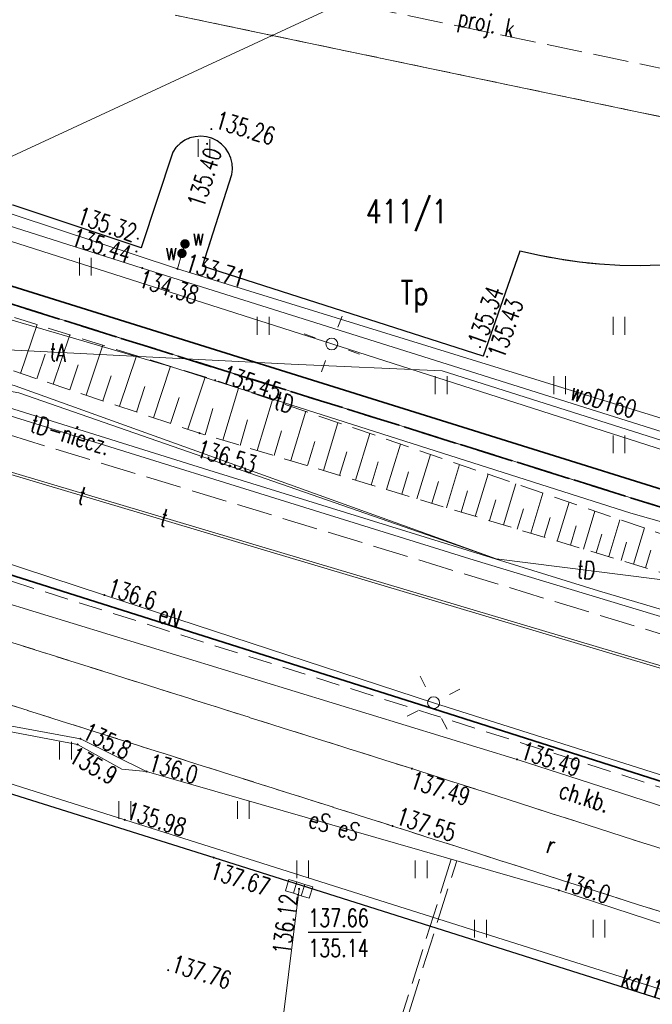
# Model space of a CAD drawing. Header units: metres. Extents: x 8438000 to 8438800, y 5890500 to 5891000.
# Tile 8 of 40: x 8438458 to 8438485, y 5890678 to 5890720. Entities that reach past the tile are written whole.
import ezdxf
from ezdxf.enums import TextEntityAlignment as Align

# ---------------------------------------------------------------- set-up
doc = ezdxf.new("R2010")
doc.units = ezdxf.units.M
doc.header["$MEASUREMENT"] = 0
for name, pattern in [('0.5_0.5', [1, 0.5, -0.5]), ('1.0_0.5', [1.5, 1, -0.5]), ('1.5_0.5', [2, 1.5, -0.5]), ('1.5_1.0', [2.5, 1.5, -1]), ('219-500', [0])]:
    doc.linetypes.add(name, pattern=pattern)
doc.layers.get('0').update_dxf_attribs({"color": 2, "linetype": 'CONTINUOUS', "lineweight": 5})
for name, color, linetype in [('000 Inne (niezydentyfikowane)', 7, 'CONTINUOUS'), ('203-punkt graniczny', 7, 'CONTINUOUS'), ('210-oznaczenie konturu użytku gruntowego', 7, 'CONTINUOUS'), ('211-numer działki ewidencyjnej', 7, 'CONTINUOUS'), ('216-obręb ewidencyjny', 7, 'CONTINUOUS'), ('218-kontur użytku gruntowego', 7, 'CONTINUOUS'), ('219-działka ewidencyjna', 7, 'CONTINUOUS'), ('chodnik', 7, 'CONTINUOUS'), ('chodnik-Atr17', 7, 'CONTINUOUS'), ('droga dla rowerów', 7, 'CONTINUOUS'), ('droga dla rowerów-Atr17', 7, 'CONTINUOUS'), ('jezdnia', 7, 'CONTINUOUS'), ('kratka ściekowa', 7, 'CONTINUOUS'), ('krawężnik', 7, 'CONTINUOUS'), ('latarnia', 7, 'CONTINUOUS'), ('obszar utwardzony', 7, 'CONTINUOUS'), ('ogrodzenie trwałe', 7, 'CONTINUOUS'), ('pikieta sztuczna', 7, 'CONTINUOUS'), ('pikieta sztuczna-Atr2', 7, 'CONTINUOUS'), ('przewód elektroenergetyczny podziemny', 7, 'CONTINUOUS'), ('przewód elektroenergetyczny podziemny - ob. projektowany', 7, 'CONTINUOUS'), ('przewód elektroenergetyczny podziemny-Atr1', 7, 'CONTINUOUS'), ('przewód kanalizacyjny', 7, 'CONTINUOUS'), ('przewód kanalizacyjny - ob. projektowany', 7, 'CONTINUOUS'), ('przewód kanalizacyjny - ob. projektowany-Atr1', 7, 'CONTINUOUS'), ('przewód kanalizacyjny-Atr1', 7, 'CONTINUOUS'), ('przewód telekomunikacyjny podziemny', 7, 'CONTINUOUS'), ('przewód telekomunikacyjny podziemny - ob. projektowany', 7, 'CONTINUOUS'), ('przewód telekomunikacyjny podziemny-Atr1', 7, 'CONTINUOUS'), ('przewód wodociągowy', 7, 'CONTINUOUS'), ('przewód wodociągowy-Atr1', 7, 'CONTINUOUS'), ('rzedna', 7, 'CONTINUOUS'), ('rzedna-Atr2', 7, 'CONTINUOUS'), ('rzedna-Atr3', 7, 'CONTINUOUS'), ('skarpa nieumocniona', 7, 'CONTINUOUS'), ('słup przewodów napowietrznych', 7, 'CONTINUOUS'), ('trawnik', 7, 'CONTINUOUS'), ('zasuwa lub zawór', 7, 'CONTINUOUS'), ('zasuwa lub zawór-Atr17', 7, 'CONTINUOUS')]:
    doc.layers.add(name, color=color, linetype=linetype)
doc.styles.get("Standard").update_dxf_attribs({"font": 'simplex.shx', "width": 0.75})
doc.linetypes.add('902-500', pattern='A,3.75,0,[1,ksztalty.shx,S=0.5,R=0,X=0,Y=0],3.75', length=7.5)

# ---------------------------------------------------------------- blocks, each defined once
blk = doc.blocks.new('203')
at = {"linetype": 'Continuous', "lineweight": 0}
h = blk.add_hatch(color=0, dxfattribs=at)
edge = h.paths.add_edge_path()
edge.add_arc((0, 0), 0.045, 0, 360)
blk = doc.blocks.new('PW01')
at = {"linetype": 'Continuous', "lineweight": 13}
h = blk.add_hatch(color=0, dxfattribs=at)
edge = h.paths.add_edge_path()
edge.add_arc((0, 0), 0.045, 0, 360)
blk = doc.blocks.new('US25')
at = {"linetype": 'Continuous', "lineweight": 0}
h = blk.add_hatch(color=0, dxfattribs=at)
edge = h.paths.add_edge_path()
edge.add_arc((0, 0), 0.2, 0, 360)
blk = doc.blocks.new('US05')
at = {"color": 0, "linetype": 'Continuous', "lineweight": 13}
for p, q in [((-0.525, -0.25), (-0.525, 0.25)), ((-0.525, 0.25), (-0.175, 0.25)), ((-0.175, -0.25), (-0.175, 0.25)), ((-0.175, 0.25), (0.175, 0.25)), ((0.175, -0.25), (0.175, 0.25)), ((0.175, 0.25), (0.525, 0.25)), ((0.525, -0.25), (0.525, 0.25)), ((-0.525, -0.25), (-0.175, -0.25)), ((-0.175, -0.25), (0.175, -0.25)), ((0.175, -0.25), (0.525, -0.25))]:
    blk.add_line(p, q, dxfattribs=at)
blk = doc.blocks.new('SM01')
at = {"color": 0, "linetype": 'Continuous', "lineweight": 13}
for p, q in [((-0.53, 0.531), (-0.883, 0.884)), ((0.531, 0.531), (0.884, 0.884)), ((-0.53, -0.53), (-0.883, -0.883)), ((0.531, -0.53), (0.884, -0.883))]:
    blk.add_line(p, q, dxfattribs=at)
blk.add_circle((0, 0), 0.25, dxfattribs=at)
blk = doc.blocks.new('US15')
at = {"color": 0, "linetype": 'Continuous', "lineweight": 13}
blk.add_circle((0, 0), 0.25, dxfattribs=at)
blk = doc.blocks.new('TU04')
at = {"color": 0, "linetype": 'Continuous', "lineweight": 13}
for p, q in [((0, 0), (0, 0.75)), ((0.5, 0), (0.5, 0.75))]:
    blk.add_line(p, q, dxfattribs=at)

msp = doc.modelspace()

# ---------------------------------------------------------------- linework, layer by layer
at = {"layer": '000 Inne (niezydentyfikowane)', "color": 7, "linetype": 'Continuous', "lineweight": 13}
for p, q in [((8438458.22, 5890705.09), (8438458.91, 5890707.15)), ((8438459.59, 5890704.63), (8438460.29, 5890706.71)), ((8438460.98, 5890704.17), (8438461.69, 5890706.28)), ((8438458.9, 5890704.86), (8438459.25, 5890705.9)), ((8438462.39, 5890703.7), (8438463.11, 5890705.83)), ((8438460.29, 5890704.4), (8438460.64, 5890705.45)), ((8438463.82, 5890703.22), (8438464.54, 5890705.39)), ((8438461.68, 5890703.93), (8438462.04, 5890704.99)), ((8438465.27, 5890702.74), (8438466, 5890704.93)), ((8438463.1, 5890703.46), (8438463.46, 5890704.53)), ((8438466.74, 5890702.27), (8438467.4, 5890704.46)), ((8438464.54, 5890702.98), (8438464.9, 5890704.07)), ((8438468.19, 5890701.84), (8438468.84, 5890703.97)), ((8438466, 5890702.5), (8438466.33, 5890703.61)), ((8438469.61, 5890701.41), (8438470.24, 5890703.49)), ((8438467.47, 5890702.05), (8438467.79, 5890703.13)), ((8438470.99, 5890700.99), (8438471.6, 5890703.01)), ((8438468.91, 5890701.62), (8438469.22, 5890702.67)), ((8438472.34, 5890700.58), (8438472.94, 5890702.56)), ((8438470.31, 5890701.2), (8438470.62, 5890702.22)), ((8438473.65, 5890700.19), (8438474.23, 5890702.11)), ((8438471.67, 5890700.78), (8438471.97, 5890701.78)), ((8438474.93, 5890699.8), (8438475.5, 5890701.67)), ((8438473, 5890700.38), (8438473.29, 5890701.36)), ((8438476.18, 5890699.42), (8438476.73, 5890701.25)), ((8438474.3, 5890699.99), (8438474.58, 5890700.94)), ((8438477.39, 5890699.06), (8438477.93, 5890700.84)), ((8438475.56, 5890699.61), (8438475.84, 5890700.53)), ((8438478.58, 5890698.7), (8438479.1, 5890700.43)), ((8438476.79, 5890699.24), (8438477.06, 5890700.14)), ((8438479.73, 5890698.35), (8438480.24, 5890700.04)), ((8438477.99, 5890698.88), (8438478.25, 5890699.75)), ((8438480.85, 5890698.01), (8438481.35, 5890699.66)), ((8438479.16, 5890698.52), (8438479.42, 5890699.38)), ((8438481.95, 5890697.68), (8438482.43, 5890699.28)), ((8438480.3, 5890698.18), (8438480.55, 5890699.01)), ((8438483.02, 5890697.36), (8438483.49, 5890698.92)), ((8438481.41, 5890697.84), (8438481.65, 5890698.66)), ((8438484.06, 5890697.04), (8438484.52, 5890698.57)), ((8438482.49, 5890697.52), (8438482.73, 5890698.31)), ((8438483.54, 5890697.2), (8438483.77, 5890697.97)), ((8438484.57, 5890696.89), (8438484.79, 5890697.64))]:
    msp.add_line(p, q, dxfattribs=at)
at = {"layer": '216-obręb ewidencyjny', "color": 3, "linetype": '1.5_1.0', "lineweight": 35, "flags": 128}
for points in [[(8438740.642, 5890619.488), (8438710.05, 5890629.46), (8438692.29, 5890634.99), (8438638.95, 5890651.63), (8438606.98, 5890661.61), (8438575.88, 5890671.25), (8438571.42, 5890672.63), (8438527.73, 5890686.19), (8438509.75, 5890691.76), (8438488.49, 5890698.42), (8438449.82, 5890710.52), (8438415.26, 5890721.35), (8438396.385, 5890727.204)], [(8438396.385, 5890727.204), (8438415.26, 5890721.35), (8438449.82, 5890710.52), (8438488.49, 5890698.42), (8438509.75, 5890691.76), (8438527.73, 5890686.19), (8438571.42, 5890672.63), (8438575.88, 5890671.25), (8438606.98, 5890661.61), (8438638.95, 5890651.63), (8438692.29, 5890634.99), (8438710.05, 5890629.46), (8438740.642, 5890619.488)]]:
    msp.add_lwpolyline(points, dxfattribs=at)
at = {"layer": '218-kontur użytku gruntowego', "color": 3, "linetype": '0.5_0.5', "lineweight": 18, "flags": 128}
for points in [[(8438468.83, 5890719.34), (8438464.73, 5890720.2)], [(8438464.73, 5890720.2), (8438468.83, 5890719.34)], [(8438497.85, 5890713.27), (8438468.83, 5890719.34)], [(8438468.83, 5890719.34), (8438497.85, 5890713.27)], [(8438488.49, 5890698.42), (8438449.82, 5890710.52)], [(8438449.82, 5890710.52), (8438488.49, 5890698.42)]]:
    msp.add_lwpolyline(points, dxfattribs=at)
at = {"layer": '219-działka ewidencyjna', "color": 3, "linetype": '219-500', "lineweight": 18, "flags": 128}
for points in [[(8438468.83, 5890719.34), (8438491.929, 5890730.062)], [(8438464.73, 5890720.2), (8438468.83, 5890719.34)], [(8438449.82, 5890710.52), (8438468.83, 5890719.34)], [(8438468.83, 5890719.34), (8438497.85, 5890713.27)], [(8438488.49, 5890698.42), (8438449.82, 5890710.52)]]:
    msp.add_lwpolyline(points, dxfattribs=at)
at = {"layer": 'chodnik', "color": 7, "linetype": '1.0_0.5', "lineweight": 18, "flags": 128}
for points in [[(8438508.81, 5890680.1), (8438475.52, 5890690.72), (8438448.46, 5890699.29), (8438421.43, 5890707.75), (8438400.25, 5890714.45), (8438394.401, 5890720.617)], [(8438392.496, 5890714.288), (8438393.5, 5890713.97), (8438420.76, 5890705.37), (8438447.64, 5890696.96), (8438474.72, 5890688.42), (8438507.91, 5890677.76), (8438508.5, 5890678.92), (8438508.81, 5890680.1)]]:
    msp.add_lwpolyline(points, dxfattribs=at)
at = {"layer": 'droga dla rowerów', "color": 7, "linetype": '1.0_0.5', "lineweight": 18, "flags": 128}
msp.add_lwpolyline([(8438391.773, 5890711.889), (8438392.69, 5890711.6), (8438419.93, 5890703), (8438446.89, 5890694.56), (8438473.9, 5890686), (8438505.69, 5890675.83), (8438506.85, 5890676.63), (8438507.91, 5890677.76), (8438474.72, 5890688.42), (8438447.64, 5890696.96), (8438420.76, 5890705.37), (8438393.5, 5890713.97), (8438392.496, 5890714.288)], dxfattribs=at)
at = {"layer": 'jezdnia', "color": 7, "linetype": '1.5_0.5', "lineweight": 18, "flags": 128}
msp.add_lwpolyline([(8438667.438, 5890771.88), (8438667.98, 5890770.28), (8438670.77, 5890762.96), (8438673.14, 5890757.14), (8438678.23, 5890745.55), (8438683.07, 5890734.72), (8438683.88, 5890732.8), (8438684.62, 5890730.87), (8438686.81, 5890724.28), (8438690.88, 5890712.21), (8438695.45, 5890699.89), (8438700.28, 5890688.21), (8438705.19, 5890676.16), (8438709.35, 5890664.8), (8438713.6, 5890652.01), (8438713.89, 5890650.7), (8438714.12, 5890649.16), (8438714.04, 5890647.84), (8438713.76, 5890646.21), (8438713.32, 5890644.53), (8438712.54, 5890642.65), (8438711.74, 5890641.33), (8438710.56, 5890639.98), (8438708.99, 5890638.8), (8438706.89, 5890637.78), (8438704.75, 5890637.15), (8438703.11, 5890636.9), (8438699.29, 5890636.87), (8438677.08, 5890637.39), (8438650.89, 5890637.97), (8438640.07, 5890638.21), (8438633.39, 5890638.67), (8438620.83, 5890641.24), (8438606.17, 5890644.51), (8438593.58, 5890646.66), (8438579.66, 5890649.57), (8438566.24, 5890653.19), (8438551.45, 5890657.75), (8438522.87, 5890666.81), (8438520.08, 5890667.71), (8438509.44, 5890671.08), (8438497.35, 5890674.89), (8438494.53, 5890675.75), (8438466.36, 5890684.67), (8438436.81, 5890693.96), (8438408.4, 5890702.97), (8438390.761, 5890708.526)], dxfattribs=at)
at = {"layer": 'krawężnik', "color": 7, "linetype": 'Continuous', "lineweight": 25, "flags": 128}
for points in [[(8438485.19, 5890709.65), (8438484.34, 5890709.63), (8438483.48, 5890709.64), (8438482.63, 5890709.69), (8438481.78, 5890709.78), (8438480.94, 5890709.9), (8438480.1, 5890710.06), (8438479.27, 5890710.25), (8438477.72, 5890705.82), (8438465.89, 5890709.61), (8438467.12, 5890713.47), (8438467.15, 5890713.7), (8438467.14, 5890713.94), (8438467.08, 5890714.17), (8438466.99, 5890714.39), (8438466.86, 5890714.59), (8438466.69, 5890714.76), (8438466.5, 5890714.9), (8438466.28, 5890715.01), (8438466.06, 5890715.07), (8438465.82, 5890715.09), (8438465.58, 5890715.07), (8438465.35, 5890715.02), (8438465.14, 5890714.92), (8438464.94, 5890714.78), (8438464.77, 5890714.61), (8438464.64, 5890714.42), (8438463.3, 5890710.39), (8438457.91, 5890712.19)], [(8438390.761, 5890708.526), (8438408.4, 5890702.97), (8438436.81, 5890693.96), (8438466.36, 5890684.67), (8438494.53, 5890675.75), (8438497.35, 5890674.89), (8438509.44, 5890671.08), (8438520.08, 5890667.71), (8438522.87, 5890666.81), (8438551.45, 5890657.75), (8438566.24, 5890653.19)]]:
    msp.add_lwpolyline(points, dxfattribs=at)
at = {"layer": 'obszar utwardzony', "color": 7, "linetype": '1.5_0.5', "lineweight": 18, "flags": 128}
msp.add_lwpolyline([(8438397.71, 5890731.606), (8438411.09, 5890727.31), (8438427.1, 5890722.18), (8438457.91, 5890712.19), (8438463.3, 5890710.39), (8438464.64, 5890714.42), (8438464.77, 5890714.61), (8438464.94, 5890714.78), (8438465.14, 5890714.92), (8438465.35, 5890715.02), (8438465.58, 5890715.07), (8438465.82, 5890715.09), (8438466.06, 5890715.07), (8438466.28, 5890715.01), (8438466.5, 5890714.9), (8438466.69, 5890714.76), (8438466.86, 5890714.59), (8438466.99, 5890714.39), (8438467.08, 5890714.17), (8438467.14, 5890713.94), (8438467.15, 5890713.7), (8438467.12, 5890713.47), (8438465.89, 5890709.61), (8438477.72, 5890705.82), (8438479.27, 5890710.25), (8438480.1, 5890710.06), (8438480.94, 5890709.9), (8438481.78, 5890709.78), (8438482.63, 5890709.69), (8438483.48, 5890709.64), (8438484.34, 5890709.63), (8438485.19, 5890709.65), (8438486.04, 5890709.7), (8438486.89, 5890709.79), (8438487.73, 5890709.92), (8438488.56, 5890710.08), (8438489.4, 5890710.28), (8438490.22, 5890710.51), (8438491.03, 5890710.78), (8438491.83, 5890711.08), (8438492.61, 5890711.41), (8438494.81, 5890706.89), (8438510.49, 5890714.62), (8438523.818, 5890720.892)], dxfattribs=at)
at = {"layer": 'ogrodzenie trwałe', "color": 7, "linetype": '902-500', "lineweight": 35, "flags": 128}
for points in [[(8438396.603, 5890727.93), (8438485.5, 5890700.12), (8438503.39, 5890708.51), (8438511.88, 5890697.55), (8438526.08, 5890691.67), (8438534.19, 5890690.82), (8438559.43, 5890701.92)], [(8438508.33, 5890680.51), (8438475.63, 5890690.94), (8438448.55, 5890699.52), (8438421.51, 5890708.03), (8438402.21, 5890714.08), (8438400.32, 5890714.75), (8438396.2, 5890719.22)]]:
    msp.add_lwpolyline(points, dxfattribs=at)
at = {"layer": 'przewód elektroenergetyczny podziemny', "color": 1, "linetype": 'Continuous', "lineweight": 18, "flags": 128}
for points in [[(8438393.363, 5890717.169), (8438393.55, 5890717.11), (8438405.96, 5890713.2), (8438420.63, 5890708.58), (8438433.83, 5890704.46), (8438448.1, 5890700.01), (8438449.1, 5890699.9), (8438461.75, 5890695.74), (8438475.63, 5890691.2), (8438489.41, 5890686.83), (8438502.89, 5890682.55), (8438516.55, 5890678.26), (8438530.19, 5890673.97), (8438544.42, 5890669.43), (8438557.44, 5890665.46)], [(8438471.34, 5890706.33), (8438445.55, 5890714.58)], [(8438391.213, 5890710.026), (8438435.38, 5890695.59), (8438448.72, 5890691.7), (8438460.62, 5890689.44)], [(8438391.298, 5890710.309), (8438431.14, 5890697.07), (8438448.77, 5890691.89), (8438460.74, 5890689.68)], [(8438500.89, 5890708.27), (8438486.47, 5890701.49), (8438471.34, 5890706.33)], [(8438576.74, 5890653.26), (8438570.73, 5890654.88), (8438566.21, 5890656.17), (8438554.94, 5890660.08), (8438538.84, 5890665.32), (8438527.86, 5890668.68), (8438516.14, 5890672.18), (8438504.71, 5890675.5), (8438495.06, 5890678.61), (8438493.11, 5890679.3), (8438480.91, 5890683.29), (8438463.53, 5890688.3), (8438460.74, 5890689.68)], [(8438576.74, 5890653.26), (8438570.73, 5890654.88), (8438566.21, 5890656.17), (8438554.94, 5890660.08), (8438538.84, 5890665.32), (8438527.86, 5890668.68), (8438516.14, 5890672.18), (8438504.71, 5890675.5), (8438495.06, 5890678.61), (8438493.11, 5890679.3), (8438480.91, 5890683.29), (8438463.53, 5890688.3), (8438462.49, 5890688.4), (8438460.62, 5890689.44)]]:
    msp.add_lwpolyline(points, dxfattribs=at)
at = {"layer": 'przewód elektroenergetyczny podziemny - ob. projektowany', "color": 1, "linetype": '1.5_0.5', "lineweight": 18, "flags": 128}
for points in [[(8438476.38, 5890684.6), (8438465.314, 5890649.575)], [(8438465.542, 5890649.508), (8438476.61, 5890684.53)]]:
    msp.add_lwpolyline(points, dxfattribs=at)
at = {"layer": 'przewód kanalizacyjny', "color": 34, "linetype": 'Continuous', "lineweight": 18, "flags": 128}
for points in [[(8438525.32, 5890720.46), (8438504.94, 5890710.93), (8438486.79, 5890702.15), (8438463.35, 5890709.53), (8438433.1, 5890719.15), (8438408.95, 5890726.92), (8438397.459, 5890730.773)], [(8438390.883, 5890708.933), (8438419.74, 5890699.8), (8438436.45, 5890694.53), (8438462.61, 5890686.26), (8438493.98, 5890676.34), (8438521.16, 5890667.75), (8438524.76, 5890666.61), (8438534.99, 5890663.53), (8438547.9, 5890659.49), (8438569.91, 5890652.43), (8438577.17, 5890650.69), (8438583.1, 5890649.08), (8438589.5, 5890647.79), (8438593.67, 5890647.16), (8438595.38, 5890647.84), (8438596.98, 5890647.66)], [(8438467.26, 5890661.67), (8438469.96, 5890683.35)]]:
    msp.add_lwpolyline(points, dxfattribs=at)
at = {"layer": 'przewód kanalizacyjny - ob. projektowany', "color": 34, "linetype": '1.5_0.5', "lineweight": 18, "flags": 128}
msp.add_lwpolyline([(8438521.71, 5890721.498), (8438505.04, 5890713.83), (8438455.5, 5890724.14), (8438446.588, 5890743.1)], dxfattribs=at)
at = {"layer": 'przewód telekomunikacyjny podziemny', "color": 30, "linetype": 'Continuous', "lineweight": 18, "flags": 128}
for points in [[(8438396.069, 5890726.156), (8438407.59, 5890722.31), (8438456.56, 5890706.14), (8438469.63, 5890705.48)], [(8438395.795, 5890725.244), (8438401.8, 5890723.2), (8438416.36, 5890718.26), (8438429.86, 5890714.22), (8438437.75, 5890713.75), (8438451.41, 5890709.22), (8438464.58, 5890705.37), (8438483.95, 5890699.19), (8438487.48, 5890698.19)], [(8438498.67, 5890691.16), (8438482.58, 5890695.92), (8438466.38, 5890700.94), (8438444.44, 5890707.8), (8438421.74, 5890714.8), (8438401.34, 5890721.19), (8438395.161, 5890723.14)], [(8438395.051, 5890722.775), (8438406.49, 5890719.16), (8438422.9, 5890714.06), (8438453.56, 5890704.6), (8438477.35, 5890697.21), (8438497.66, 5890691.07), (8438498.57, 5890690.79)], [(8438478.27, 5890697.27), (8438457.99, 5890704.56), (8438423.04, 5890714.86), (8438418.57, 5890716.28), (8438409.36, 5890718), (8438396.97, 5890720.59), (8438394.71, 5890721.641)], [(8438394.792, 5890721.913), (8438399.5, 5890719.7), (8438412.26, 5890716.56), (8438423.66, 5890715.05), (8438438.8, 5890709.93), (8438446.11, 5890707.37), (8438452.37, 5890705.3), (8438458.15, 5890704.27), (8438478.27, 5890697.27)], [(8438394.2, 5890719.947), (8438400.73, 5890718.02), (8438416.32, 5890712.76), (8438416.61, 5890712.66), (8438416.89, 5890712.56), (8438432.32, 5890707.2), (8438432.95, 5890707.01), (8438433.64, 5890706.8), (8438436.96, 5890707.04), (8438491.04, 5890690.92), (8438491.44, 5890690.08)], [(8438394.23, 5890720.047), (8438400.76, 5890718.12), (8438416.32, 5890712.76), (8438416.89, 5890712.56), (8438430.48, 5890707.94), (8438437.73, 5890707.32), (8438438.22, 5890707.22), (8438439.66, 5890706.34), (8438489.14, 5890691.59), (8438491.15, 5890691.43), (8438492.68, 5890691.01), (8438493.52, 5890690.57)], [(8438469.63, 5890705.48), (8438476, 5890705.19), (8438501.43, 5890697.13), (8438518.31, 5890691.64), (8438532.98, 5890686.93), (8438548.56, 5890682.09), (8438577.62, 5890672.92), (8438599.3, 5890666.21), (8438607.14, 5890663.78)], [(8438489.06, 5890695.91), (8438478.27, 5890697.27)]]:
    msp.add_lwpolyline(points, dxfattribs=at)
at = {"layer": 'przewód telekomunikacyjny podziemny - ob. projektowany', "color": 30, "linetype": '1.5_0.5', "lineweight": 18, "flags": 128}
msp.add_lwpolyline([(8438394.511, 5890720.981), (8438395.9, 5890720.33), (8438404.34, 5890717.62), (8438415.34, 5890715.43), (8438436.07, 5890709.11), (8438484.15, 5890694.43), (8438531.71, 5890679.44), (8438570.83, 5890666.16), (8438573.66, 5890666.59), (8438607, 5890655.81), (8438631.37, 5890648.02), (8438639.99, 5890643.52), (8438650.02, 5890642.12), (8438684.92, 5890632.57), (8438693, 5890632.57), (8438708.17, 5890645.1), (8438708.16, 5890645.31), (8438708.14, 5890645.51), (8438707.25, 5890659.54), (8438703.47, 5890676.61), (8438700.72, 5890686.86)], dxfattribs=at)
at = {"layer": 'przewód wodociągowy', "color": 5, "linetype": 'Continuous', "lineweight": 18, "flags": 128}
for points in [[(8438662.063, 5890769.315), (8438663.94, 5890765.05), (8438672.25, 5890746.19), (8438673.51, 5890740.26), (8438674.88, 5890737.07), (8438681.73, 5890721.09), (8438686.07, 5890701.57), (8438688.33, 5890696.15), (8438700.28, 5890668.36), (8438692.06, 5890647.71), (8438665.92, 5890648.19), (8438637.29, 5890649.19), (8438613.42, 5890651.25), (8438591.02, 5890654.9), (8438587.77, 5890655.43), (8438571.62, 5890659.38), (8438547.56, 5890666.89), (8438522.4, 5890674.77), (8438496.44, 5890683.22), (8438479.15, 5890688.81), (8438454.18, 5890696.46), (8438433.71, 5890703.14), (8438410.18, 5890710.52), (8438392.923, 5890715.706)], [(8438464.83, 5890709.5), (8438451.13, 5890714.03), (8438433.91, 5890719.69), (8438424.07, 5890722.82), (8438419.34, 5890724.33), (8438408.52, 5890727.82), (8438397.674, 5890731.486)], [(8438524.693, 5890720.64), (8438522.62, 5890719.69), (8438515.51, 5890716.44), (8438497.91, 5890708.02), (8438495.18, 5890706.71), (8438487, 5890702.65), (8438464.83, 5890709.5)], [(8438464.83, 5890709.5), (8438465.02, 5890710.15), (8438465.15, 5890710.55)]]:
    msp.add_lwpolyline(points, dxfattribs=at)
at = {"layer": 'rzedna-Atr2', "color": 7, "flags": 128}
msp.add_lwpolyline([(8438470.35, 5890681.52), (8438472.582, 5890681.52)], dxfattribs=at)
at = {"layer": 'skarpa nieumocniona', "color": 7, "linetype": '1.0_0.5', "lineweight": 18, "flags": 128}
msp.add_lwpolyline([(8438403.64, 5890724.71), (8438426.34, 5890717.88), (8438446.21, 5890711.11), (8438466.42, 5890704.8), (8438485.32, 5890698.29), (8438494.97, 5890697.52), (8438510.59, 5890693.28), (8438522.38, 5890690.19), (8438527.13, 5890691.12), (8438526.31, 5890689.49), (8438524.14, 5890688.58), (8438522, 5890687.77), (8438518.86, 5890688.47), (8438516.24, 5890688.34), (8438514.46, 5890689.63), (8438509.74, 5890690.5), (8438493.69, 5890695.36), (8438485.49, 5890696.61), (8438465.76, 5890702.57), (8438445.8, 5890709.24), (8438426.15, 5890716.29), (8438402.84, 5890723.3), (8438395.91, 5890725.64), (8438396.34, 5890727.05)], close=True, dxfattribs=at)
msp.add_lwpolyline([(8438403.64, 5890724.71), (8438426.34, 5890717.88), (8438446.21, 5890711.11), (8438466.42, 5890704.8), (8438485.32, 5890698.29), (8438494.97, 5890697.52), (8438510.59, 5890693.28), (8438522.38, 5890690.19), (8438527.13, 5890691.12), (8438526.31, 5890689.49), (8438524.14, 5890688.58), (8438522, 5890687.77), (8438518.86, 5890688.47), (8438516.24, 5890688.34), (8438514.46, 5890689.63), (8438509.74, 5890690.5), (8438493.69, 5890695.36), (8438485.49, 5890696.61), (8438465.76, 5890702.57), (8438445.8, 5890709.24), (8438426.15, 5890716.29), (8438402.84, 5890723.3), (8438395.91, 5890725.64), (8438396.34, 5890727.05)], close=True, dxfattribs=at)
at = {"layer": 'trawnik', "color": 7, "linetype": '1.0_0.5', "lineweight": 18, "flags": 128}
for points in [[(8438411.09, 5890727.31), (8438427.1, 5890722.18), (8438457.91, 5890712.19), (8438463.3, 5890710.39), (8438464.64, 5890714.42), (8438464.77, 5890714.61), (8438464.94, 5890714.78), (8438465.14, 5890714.92), (8438465.35, 5890715.02), (8438465.58, 5890715.07), (8438465.82, 5890715.09), (8438466.06, 5890715.07), (8438466.28, 5890715.01), (8438466.5, 5890714.9), (8438466.69, 5890714.76), (8438466.86, 5890714.59), (8438466.99, 5890714.39), (8438467.08, 5890714.17), (8438467.14, 5890713.94), (8438467.15, 5890713.7), (8438467.12, 5890713.47), (8438465.89, 5890709.61), (8438477.72, 5890705.82), (8438479.27, 5890710.25), (8438480.1, 5890710.06), (8438480.94, 5890709.9), (8438481.78, 5890709.78), (8438482.63, 5890709.69), (8438483.48, 5890709.64), (8438484.34, 5890709.63), (8438485.19, 5890709.65), (8438486.04, 5890709.7), (8438486.89, 5890709.79), (8438487.73, 5890709.92), (8438488.56, 5890710.08), (8438489.4, 5890710.28), (8438490.22, 5890710.51), (8438491.03, 5890710.78), (8438491.83, 5890711.08), (8438492.61, 5890711.41), (8438494.81, 5890706.89), (8438503.39, 5890708.51), (8438485.5, 5890700.12), (8438396.6, 5890727.93), (8438397.71, 5890731.61)], [(8438392.69, 5890711.6), (8438419.93, 5890703), (8438446.89, 5890694.56), (8438473.9, 5890686), (8438505.69, 5890675.83), (8438504.08, 5890675.11), (8438502.71, 5890674.8), (8438501.2, 5890674.7), (8438499.18, 5890674.76), (8438497.35, 5890674.89), (8438494.53, 5890675.75), (8438466.36, 5890684.67), (8438436.81, 5890693.96), (8438408.4, 5890702.97), (8438390.76, 5890708.53), (8438391.77, 5890711.89)]]:
    msp.add_lwpolyline(points, close=True, dxfattribs=at)

# ---------------------------------------------------------------- block references
at = {"layer": '203-punkt graniczny', "color": 3, "linetype": 'Continuous', "lineweight": 18}
msp.add_blockref('203', (8438468.83, 5890719.34), dxfattribs=at)
at = {"layer": 'kratka ściekowa', "color": 34, "linetype": 'Continuous', "lineweight": 18, "rotation": 342.688}
msp.add_blockref('US05', (8438469.96, 5890683.35), dxfattribs=at)
at = {"layer": 'latarnia', "color": 7, "linetype": 'Continuous', "lineweight": 18}
for p, rotation in [((8438471.34, 5890706.33), 24.69), ((8438475.63, 5890691.2), 342.012)]:
    msp.add_blockref('SM01', p, dxfattribs=dict(at, rotation=rotation))
at = {"layer": 'pikieta sztuczna', "color": 7, "linetype": 'Continuous', "lineweight": 13}
for p in [(8438466.26, 5890715.39), (8438466.08, 5890714.77), (8438463.16, 5890710.77), (8438463.1, 5890710.23), (8438477.59, 5890706.2), (8438477.89, 5890705.79), (8438466.42, 5890704.8), (8438465.76, 5890702.57), (8438474.72, 5890688.42), (8438473.9, 5890686), (8438466.36, 5890684.67), (8438464.44, 5890679.92)]:
    msp.add_blockref('PW01', p, dxfattribs=at)
at = {"layer": 'rzedna', "color": 34, "linetype": 'Continuous', "lineweight": 18, "rotation": 179.999}
msp.add_blockref('PW01', (8438463.35, 5890709.53), dxfattribs=at)
at = {"layer": 'rzedna', "color": 5, "linetype": 'Continuous', "lineweight": 18}
for p in [(8438464.83, 5890709.5), (8438479.15, 5890688.81)]:
    msp.add_blockref('PW01', p, dxfattribs=at)
at = {"layer": 'rzedna', "color": 1, "linetype": 'Continuous', "lineweight": 18}
for p in [(8438461.75, 5890695.74), (8438460.74, 5890689.68), (8438460.62, 5890689.44), (8438463.53, 5890688.3), (8438480.91, 5890683.29)]:
    msp.add_blockref('PW01', p, dxfattribs=at)
at = {"layer": 'rzedna', "color": 34, "linetype": 'Continuous', "lineweight": 18}
for p in [(8438462.61, 5890686.26), (8438469.96, 5890683.35), (8438469.92, 5890683.1)]:
    msp.add_blockref('PW01', p, dxfattribs=at)
at = {"layer": 'słup przewodów napowietrznych', "color": 7, "linetype": 'Continuous', "lineweight": 18}
msp.add_blockref('US15', (8438471.34, 5890706.33), dxfattribs=at)
at = {"layer": 'trawnik', "color": 7, "linetype": 'Continuous', "lineweight": 18}
for p in [(8438465.699, 5890714.219), (8438460.699, 5890709.219), (8438468.199, 5890706.719), (8438483.199, 5890706.719), (8438475.699, 5890704.219), (8438480.699, 5890704.219), (8438483.199, 5890701.719), (8438459.859, 5890688.799), (8438462.359, 5890686.299), (8438467.359, 5890686.299), (8438469.859, 5890683.799), (8438474.859, 5890683.799), (8438477.359, 5890681.299), (8438482.359, 5890681.299)]:
    msp.add_blockref('TU04', p, dxfattribs=at)
at = {"layer": 'zasuwa lub zawór', "color": 5, "linetype": 'Continuous', "lineweight": 18}
for p, rotation in [((8438465.15, 5890710.55), 73.49399999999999), ((8438465.02, 5890710.15), 73.543)]:
    msp.add_blockref('US25', p, dxfattribs=dict(at, rotation=rotation))

# ---------------------------------------------------------------- texts
at = {"layer": '210-oznaczenie konturu użytku gruntowego', "color": 3, "linetype": 'Continuous', "lineweight": 18, "width": 0.79}
msp.add_text('Tp', height=1, dxfattribs=at).set_placement((8438474.24, 5890707.99))
at = {"layer": '211-numer działki ewidencyjnej', "color": 3, "linetype": 'Continuous', "lineweight": 18, "width": 0.79}
msp.add_text('411/1', height=1, dxfattribs=at).set_placement((8438472.77, 5890712.42), align=Align.TOP_LEFT)
at = {"layer": 'chodnik-Atr17', "color": 7, "width": 0.72}
msp.add_text('ch.kb.', height=0.75, rotation=342.306, dxfattribs=at).set_placement((8438480.86, 5890687.21))
msp.add_text('ch.kb.', height=0.75, rotation=342.306, dxfattribs=at).set_placement((8438480.86, 5890687.21))
msp.add_text('ch.kb.', height=0.75, rotation=342.306, dxfattribs=at).set_placement((8438480.86, 5890687.21))
at = {"layer": 'droga dla rowerów-Atr17', "color": 7, "width": 0.72}
msp.add_text('r', height=0.75, rotation=342.194, dxfattribs=at).set_placement((8438480.34, 5890684.9))
at = {"layer": 'pikieta sztuczna-Atr2', "color": 7, "width": 0.72}
for s, rotation, p in [('135.26', 342.921, (8438466.37, 5890715.45)), ('135.34', 70.716, (8438477.76, 5890706.18)), ('135.45', 340.992, (8438466.64, 5890704.75)), ('136.53', 343.191, (8438465.59, 5890701.59)), ('137.49', 342.194, (8438474.59, 5890687.62)), ('137.55', 342.26, (8438474, 5890686.1)), ('137.67', 342.429, (8438466.15, 5890683.81)), ('137.76', 342.477, (8438464.52, 5890679.87))]:
    msp.add_text(s, height=0.75, rotation=rotation, dxfattribs=at).set_placement(p)
for s, rotation, p in [('135.40', 72.326, (8438466, 5890714.68)), ('135.44', -18.467, (8438462.96, 5890710.43))]:
    msp.add_text(s, height=0.75, rotation=rotation, dxfattribs=at).set_placement(p, align=Align.TOP_RIGHT)
msp.add_text('135.32', height=0.75, rotation=-18.467, dxfattribs=at).set_placement((8438462.96, 5890710.62), align=Align.RIGHT)
msp.add_text('135.43', height=0.75, rotation=70.716, dxfattribs=at).set_placement((8438477.89, 5890705.91), align=Align.TOP_LEFT)
at = {"layer": 'przewód elektroenergetyczny podziemny-Atr1', "color": 1, "width": 0.72}
for s, rotation, p in [('eN', 341.887, (8438464.08, 5890694.98)), ('eS', 343.92, (8438470.41, 5890686.32)), ('eS', 343.92, (8438471.64, 5890685.96))]:
    msp.add_text(s, height=0.75, rotation=rotation, dxfattribs=at).set_placement(p, align=Align.MIDDLE_LEFT)
at = {"layer": 'przewód kanalizacyjny - ob. projektowany-Atr1', "color": 34, "width": 0.72}
msp.add_text('proj. k', height=0.75, rotation=348.243, dxfattribs=at).set_placement((8438476.61, 5890719.75))
at = {"layer": 'przewód kanalizacyjny-Atr1', "color": 34, "width": 0.72}
msp.add_text('kd113', height=0.75, rotation=342.451, dxfattribs=at).set_placement((8438483.6, 5890679.62), align=Align.MIDDLE_LEFT)
at = {"layer": 'przewód telekomunikacyjny podziemny-Atr1', "color": 30, "width": 0.72}
for s, rotation, p in [('tA', -2.891, (8438459.45, 5890705.99)), ('tD', 343.03, (8438468.97, 5890703.97)), ('tD-niecz.', 342.743, (8438458.68, 5890703.01)), ('t', 343.402, (8438460.69, 5890699.97)), ('t', 343.401, (8438464.15, 5890699.04)), ('tD', 353.475, (8438481.69, 5890696.84))]:
    msp.add_text(s, height=0.75, rotation=rotation, dxfattribs=at).set_placement(p, align=Align.MIDDLE_LEFT)
at = {"layer": 'przewód wodociągowy-Atr1', "color": 5, "width": 0.72}
msp.add_text('woD160', height=0.75, rotation=342.83, dxfattribs=at).set_placement((8438481.45, 5890704.37), align=Align.MIDDLE_LEFT)
at = {"layer": 'rzedna-Atr2', "color": 7, "width": 0.72}
for s, rotation, p in [('133.71', -17.17, (8438465.11, 5890709.44)), ('136.6', 341.888, (8438461.82, 5890695.75)), ('135.8', 333.681, (8438460.77, 5890689.72)), ('135.9', 330.919, (8438460.2, 5890688.73)), ('135.49', 342.083, (8438479.25, 5890688.86)), ('136.0', 343.92, (8438463.56, 5890688.34)), ('135.98', 342.452, (8438462.62, 5890686.32)), ('136.0', 341.89, (8438480.95, 5890683.36))]:
    msp.add_text(s, height=0.75, rotation=rotation, dxfattribs=at).set_placement(p)
msp.add_text('134.38', height=0.75, rotation=-17.476, dxfattribs=at).set_placement((8438463.37, 5890709.47), align=Align.TOP_LEFT)
msp.add_text('136.12', height=0.75, rotation=82.901, dxfattribs=at).set_placement((8438469.9, 5890683.08), align=Align.RIGHT)
msp.add_text('137.66', height=0.75, dxfattribs=at).set_placement((8438470.35, 5890681.527), align=Align.BOTTOM_LEFT)
at = {"layer": 'rzedna-Atr3', "color": 7, "width": 0.72}
msp.add_text('135.14', height=0.75, dxfattribs=at).set_placement((8438470.35, 5890680.252), align=Align.BOTTOM_LEFT)
at = {"layer": 'zasuwa lub zawór-Atr17', "color": 5, "width": 0.72}
for p in [(8438465.46, 5890710.48), (8438464.32, 5890709.87)]:
    msp.add_text('w', height=0.75, dxfattribs=at).set_placement(p)

doc.saveas('drawing.dxf')
